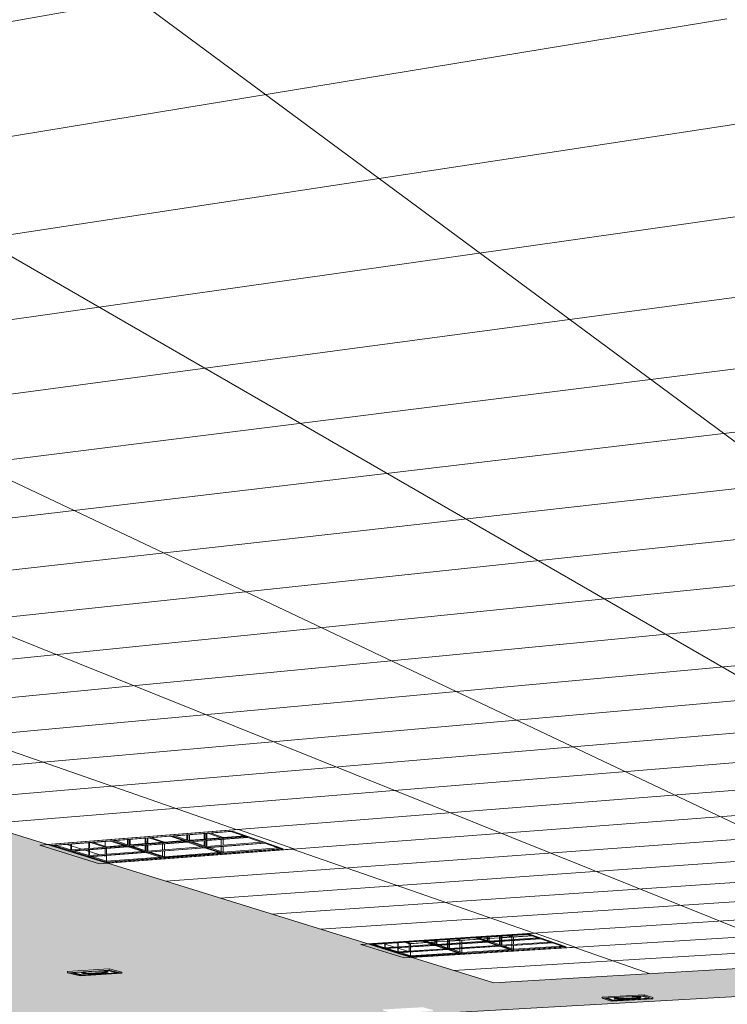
# Model space of a CAD drawing. Header units: metres. Extents: x -32 to 90, y -28 to 32.
# Tile 140 of 148: x 90.08081 to 90.08502, y 1.78022 to 1.78609. Entities that reach past the tile are written whole.
import ezdxf

# ---------------------------------------------------------------- set-up
doc = ezdxf.new("R2010")
doc.units = ezdxf.units.M
for name, color, linetype, lineweight in [('A-CLNG', 13, 'Continuous', 18), ('A-CLNG-PATT', 13, 'Continuous', 35), ('E-LITE-EQPM', 33, 'Continuous', 18)]:
    doc.layers.add(name, color=color, linetype=linetype, lineweight=lineweight)

# ---------------------------------------------------------------- blocks, each defined once
blk = doc.blocks.new('FP_62-3-RESTAURANTE- ÁREA DE REFEIÇÃO AMPLIADA')
at = {"layer": 'A-CLNG-PATT', "lineweight": 18}
for p, q in [((3.3100269, 1.7898605), (3.3334184, 1.7804672)), ((3.3148138, 1.7898605), (3.3345031, 1.7805313)), ((3.3196008, 1.7898605), (3.335632, 1.780598)), ((3.3243878, 1.7898605), (3.3368077, 1.7806674)), ((3.3186674, 1.7843155), (3.3354714, 1.7873082)), ((3.31982, 1.7839578), (3.3328315, 1.7860955)), ((3.3208614, 1.7836346), (3.3362559, 1.785982)), ((3.321807, 1.7833411), (3.3365754, 1.7854419)), ((3.3226694, 1.7830734), (3.3368576, 1.7849649)), ((3.3234592, 1.7828283), (3.3371087, 1.7845403)), ((3.3241851, 1.782603), (3.3349818, 1.7838816)), ((3.3248547, 1.7823953), (3.3375362, 1.7838176)), ((3.3254741, 1.782203), (3.3377197, 1.7835074)), ((3.3260489, 1.7820246), (3.3378865, 1.7832253)), ((3.3265837, 1.7818587), (3.338039, 1.7829675)), ((3.3270825, 1.7817039), (3.3362709, 1.7825544)), ((3.3275488, 1.7815591), (3.3383076, 1.7825134)), ((3.3279858, 1.7814235), (3.3384265, 1.7823124)), ((3.3283961, 1.7812962), (3.3385367, 1.7821262)), ((3.3287821, 1.7811764), (3.338639, 1.7819532)), ((3.3283163, 1.7818199), (3.3299138, 1.7812633)), ((3.3291458, 1.7810635), (3.3371297, 1.7816702)), ((3.3294892, 1.7809569), (3.3388233, 1.7816417)), ((3.3298139, 1.7808562), (3.3389066, 1.7815009)), ((3.3301214, 1.7807607), (3.3389847, 1.7813688)), ((3.330413, 1.7806702), (3.3390581, 1.7812448)), ((3.330244, 1.7811483), (3.3316833, 1.7806467)), ((3.3306899, 1.7805843), (3.3391272, 1.781128)), ((3.3309533, 1.7805026), (3.3378451, 1.7809336)), ((3.331204, 1.7804247), (3.3392539, 1.7809138)), ((3.3319208, 1.780564), (3.3323753, 1.7804056))]:
    blk.add_line(p, q, dxfattribs=at)

msp = doc.modelspace()

# ---------------------------------------------------------------- hatches: boundary and pattern name
at = {"layer": 'A-CLNG-PATT'}
h = msp.add_hatch(color=256, dxfattribs=at)
h.paths.add_polyline_path([(90.0762221, 1.7791209), (90.0762152, 1.7792668), (90.076169, 1.7792688), (90.0761683, 1.7792696), (90.076177, 1.7792713), (90.0762167, 1.7792737), (90.0762161, 1.7792897), (90.0760226, 1.7792809), (90.0760282, 1.7791588), (90.0760849, 1.779156), (90.076085, 1.7791536), (90.0760274, 1.7791448), (90.0760294, 1.7791229), (90.0762141, 1.779121)], flags=0)
h.paths.add_polyline_path([(90.076026, 1.7791229), (90.0760232, 1.7791448), (90.0759953, 1.7791448), (90.0759973, 1.7791232), (90.0760259, 1.7791229)], flags=0)
h.paths.add_polyline_path([(90.0759939, 1.7791232), (90.0759916, 1.7791453), (90.0759636, 1.7791448), (90.0759657, 1.7791235), (90.0759938, 1.7791232)], flags=0)
h.paths.add_polyline_path([(90.0759622, 1.7791235), (90.07596, 1.7791457), (90.0759439, 1.7791448), (90.0759407, 1.7791237), (90.0759621, 1.7791235)], flags=0)
h.paths.add_polyline_path([(90.075936, 1.7791238), (90.0759399, 1.779146), (90.0758894, 1.7791471), (90.0758893, 1.7791511), (90.0759445, 1.7791599), (90.0759587, 1.7792257), (90.0759556, 1.7792779), (90.0753749, 1.7792516), (90.0753799, 1.7791294), (90.0759332, 1.7791238)], flags=0)
h.paths.add_polyline_path([(90.0753766, 1.7791294), (90.0753714, 1.7792515), (90.0753404, 1.7792501), (90.0753453, 1.7791297), (90.0753765, 1.7791294)], flags=0)
h.paths.add_polyline_path([(90.075342, 1.7791298), (90.0753369, 1.7792499), (90.075309, 1.7792487), (90.0753138, 1.7791301), (90.0753419, 1.7791298)], flags=0)
h.paths.add_polyline_path([(90.0753105, 1.7791301), (90.0753055, 1.7792485), (90.0752922, 1.7792458), (90.0752695, 1.7791494), (90.075268, 1.7791305), (90.0753104, 1.7791301)], flags=0)
h.paths.add_polyline_path([(90.0752626, 1.7791306), (90.0752809, 1.7792134), (90.0752881, 1.7792477), (90.0742851, 1.7792026), (90.0738276, 1.7792487), (90.0738313, 1.7791752), (90.0738717, 1.7791812), (90.0740043, 1.7791783), (90.0740033, 1.7791747), (90.0739431, 1.779166), (90.0738296, 1.7791659), (90.0738309, 1.779145), (90.075261, 1.7791306)], flags=0)
h.paths.add_polyline_path([(90.0738277, 1.779145), (90.0738258, 1.7791676), (90.0738143, 1.7791685), (90.0738147, 1.7791724), (90.073827, 1.7791764), (90.0738239, 1.7792491), (90.0737868, 1.7792529), (90.0737901, 1.7791454), (90.0738275, 1.779145)], flags=0)
h.paths.add_polyline_path([(90.0737869, 1.7791454), (90.0737831, 1.7792532), (90.073756, 1.779256), (90.0737594, 1.7791457), (90.0737867, 1.7791454)], flags=0)
h.paths.add_polyline_path([(90.0737562, 1.7791457), (90.0737524, 1.7792563), (90.073693, 1.779262), (90.0736828, 1.7791937), (90.0736814, 1.7791465), (90.0737561, 1.7791457)], flags=0)
h.paths.add_polyline_path([(90.073676, 1.7791466), (90.0736763, 1.7791623), (90.0736795, 1.7791959), (90.0736873, 1.7792629), (90.0733454, 1.7792974), (90.0733485, 1.7791498), (90.0736759, 1.7791466)], flags=0)
h.paths.add_polyline_path([(90.0760216, 1.7791504), (90.076025, 1.7791526), (90.0760235, 1.7791532), (90.0760224, 1.779151), (90.0760217, 1.7791505)], flags=0)
h.paths.add_polyline_path([(90.0759576, 1.7791508), (90.0759563, 1.779152), (90.0759553, 1.7791508)], flags=0)
h.paths.add_polyline_path([(90.0760271, 1.7791512), (90.0760302, 1.7791537), (90.0760271, 1.7791517), (90.0760271, 1.7791514)], flags=0)
h.paths.add_polyline_path([(90.0759423, 1.7791512), (90.0759408, 1.7791526), (90.0759415, 1.7791514)], flags=0)
h.paths.add_polyline_path([(90.0749931, 1.7791553), (90.0748575, 1.7791576), (90.0748574, 1.7791616), (90.0749257, 1.7791704), (90.0750503, 1.7791667), (90.0750492, 1.779164), (90.0749966, 1.7791559)], flags=0)
h.paths.add_polyline_path([(90.0760248, 1.7791589), (90.0760192, 1.7792808), (90.0759906, 1.7792795), (90.0759961, 1.7791593), (90.0760247, 1.7791589)], flags=0)
h.paths.add_polyline_path([(90.0759926, 1.7791593), (90.0759872, 1.7792793), (90.0759755, 1.7792777), (90.0759614, 1.7792085), (90.0759645, 1.7791597), (90.0759926, 1.7791593)], flags=0)
h.paths.add_polyline_path([(90.0759475, 1.7791595), (90.075961, 1.7791599), (90.0759581, 1.7792032), (90.0759476, 1.7791599)], flags=0)
h.paths.add_polyline_path([(90.0749255, 1.7791613), (90.0749244, 1.7791625), (90.0749193, 1.7791614)], flags=0)
h.paths.add_polyline_path([(90.0739382, 1.7791717), (90.0739526, 1.7791749), (90.0739462, 1.7791744), (90.0739462, 1.7791744), (90.0739382, 1.7791717)], flags=0)
h.paths.add_polyline_path([(90.0738735, 1.7791721), (90.0738719, 1.7791736), (90.0738719, 1.7791721)], flags=0)
h.paths.add_polyline_path([(90.0687592, 1.7792012), (90.0702179, 1.7792768), (90.0702158, 1.7793274), (90.0690687, 1.7792664), (90.062775, 1.7797824), (90.0627724, 1.7797007), (90.0682171, 1.7792687), (90.0681843, 1.7792664), (90.0680632, 1.7792086), (90.0686687, 1.7792022)], flags=0)
h.paths.add_polyline_path([(90.0742928, 1.7792027), (90.0742928, 1.7792027), (90.0746553, 1.7792157)], flags=0)
h.paths.add_polyline_path([(90.0759608, 1.7792271), (90.0759728, 1.7792787), (90.0759591, 1.7792781), (90.0759605, 1.7792345)], flags=0)
h.paths.add_polyline_path([(90.0676226, 1.7841767), (90.0676291, 1.7841745), (90.0676592, 1.784164), (90.0676152, 1.7841555), (90.0676218, 1.7841745)], flags=0)
h.paths.add_polyline_path([(90.0670461, 1.7820176), (90.0670217, 1.782024), (90.0670499, 1.7820277), (90.0670465, 1.7820187)], flags=0)
h.paths.add_polyline_path([(90.0738675, 1.7807944), (90.0738561, 1.7807979), (90.0738811, 1.7808), (90.0738689, 1.780795)], flags=0)
h.paths.add_polyline_path([(90.0806436, 1.7807081), (90.0806545, 1.7807052), (90.0806375, 1.7807061), (90.0806434, 1.780708)], flags=0)
h.paths.add_polyline_path([(90.0784705, 1.7797032), (90.0796536, 1.7797645), (90.079651, 1.7798138), (90.0796012, 1.779813), (90.0795392, 1.7798257), (90.0795389, 1.7798303), (90.0796497, 1.779837), (90.0796394, 1.7800317), (90.079549, 1.7800497), (90.0811108, 1.78014), (90.0814357, 1.780065), (90.0944181, 1.7807934), (90.0944041, 1.7809086), (90.0930034, 1.7808276), (90.0930354, 1.7808263), (90.0929389, 1.7808208), (90.0929093, 1.7809789), (90.0930028, 1.7808276), (90.091475, 1.7898605), (90.0861505, 1.7898605), (90.091501, 1.7808153), (90.0836317, 1.7803506), (90.0529891, 1.7898605), (90.0492314, 1.7898605), (90.0487053, 1.7845891), (90.0579768, 1.7830747), (90.0580085, 1.7836382), (90.0530206, 1.7845326), (90.0589096, 1.7864978), (90.0676226, 1.7841767), (90.0628847, 1.7832761), (90.0628533, 1.7822781), (90.0702076, 1.7810769), (90.0702041, 1.7814513), (90.0670461, 1.7820176), (90.0728379, 1.7827874), (90.0763095, 1.7818626), (90.0732972, 1.7815548), (90.0733183, 1.7805688), (90.0761872, 1.7801002), (90.0761767, 1.780396), (90.0761138, 1.7803916), (90.0738746, 1.780795), (90.078787, 1.7812026), (90.0806434, 1.780708), (90.0784306, 1.7805535), (90.0784695, 1.7797236)], flags=0)
h.paths.add_polyline_path([(90.0796104, 1.7798228), (90.0796083, 1.7798255), (90.0796084, 1.7798235), (90.0796104, 1.7798228)], flags=0)
h.paths.add_polyline_path([(90.0790449, 1.7799146), (90.0789694, 1.7799284), (90.0789691, 1.7799347), (90.0791778, 1.7799443), (90.0792441, 1.7799319), (90.0792444, 1.7799257), (90.0790526, 1.779915)], flags=0)
h.paths.add_polyline_path([(90.0790444, 1.7799267), (90.0790421, 1.7799296), (90.0790416, 1.7799276), (90.0790444, 1.7799267)], flags=0)
h.paths.add_polyline_path([(90.0791676, 1.7799296), (90.0791726, 1.7799326), (90.0791674, 1.7799321), (90.0791675, 1.7799298)], flags=0)
h.paths.add_polyline_path([(90.0578091, 1.7800944), (90.0578144, 1.7801891), (90.0483437, 1.7809655), (90.0483318, 1.7808462), (90.0577906, 1.7800959)], flags=0)
h.paths.add_polyline_path([(90.081795, 1.7800995), (90.0817295, 1.7801152), (90.081729, 1.7801219), (90.0819568, 1.7801345), (90.0820203, 1.7801188), (90.0820207, 1.7801121), (90.081805, 1.7801)], flags=0)
h.paths.add_polyline_path([(90.0818044, 1.780113), (90.0818022, 1.780115), (90.081803, 1.7801137), (90.0818043, 1.7801131)], flags=0)
h.paths.add_polyline_path([(90.0819464, 1.780118), (90.0819463, 1.7801207), (90.0819463, 1.7801184), (90.0819463, 1.7801181)], flags=0)
h.paths.add_polyline_path([(90.0830324, 1.780169), (90.0829722, 1.7801871), (90.0829719, 1.7801925), (90.0832099, 1.780206), (90.0832689, 1.7801892), (90.0832694, 1.7801824), (90.0830435, 1.7801697)], flags=0)
h.paths.add_polyline_path([(90.0830466, 1.7801832), (90.0830443, 1.7801847), (90.0830463, 1.7801834), (90.0830466, 1.7801832)], flags=0)
h.paths.add_polyline_path([(90.0831943, 1.7801884), (90.0831958, 1.7801911), (90.0831942, 1.7801901), (90.0831943, 1.7801885)], flags=0)
h.paths.add_polyline_path([(90.0843319, 1.7802421), (90.0842778, 1.780261), (90.0842774, 1.7802666), (90.0845276, 1.7802808), (90.0845804, 1.7802631), (90.0845809, 1.7802561), (90.0843442, 1.7802428)], flags=0)
h.paths.add_polyline_path([(90.0845052, 1.7802624), (90.0845073, 1.7802658), (90.084505, 1.7802641), (90.0845052, 1.7802625)], flags=0)
h.paths.add_polyline_path([(90.0793279, 1.7802769), (90.0792436, 1.7802968), (90.0792433, 1.7803019), (90.0794724, 1.7803164), (90.0795557, 1.7802984), (90.079556, 1.7802913), (90.0793369, 1.7802775)], flags=0)
h.paths.add_polyline_path([(90.0793284, 1.7802921), (90.0793281, 1.780295), (90.0793249, 1.7802933), (90.0793284, 1.7802921)], flags=0)
h.paths.add_polyline_path([(90.0856983, 1.780319), (90.0856509, 1.7803388), (90.0856505, 1.7803445), (90.0859138, 1.7803594), (90.0859598, 1.7803391), (90.0859603, 1.7803337), (90.0857118, 1.7803197)], flags=0)
h.paths.add_polyline_path([(90.0858839, 1.7803402), (90.0858877, 1.7803437), (90.0858836, 1.7803433), (90.0858838, 1.7803403)], flags=0)
h.paths.add_polyline_path([(90.0761229, 1.780389), (90.0761138, 1.7803916), (90.0761298, 1.7803894)], flags=0)
h.paths.add_polyline_path([(90.08117, 1.7803926), (90.0810937, 1.780414), (90.0810934, 1.7804192), (90.0813406, 1.7804349), (90.0814157, 1.780414), (90.081416, 1.7804081), (90.0811807, 1.7803933)], flags=0)
h.paths.add_polyline_path([(90.0871368, 1.7803999), (90.087097, 1.7804207), (90.0870965, 1.7804266), (90.0873746, 1.780442), (90.0874122, 1.7804228), (90.0874129, 1.7804154), (90.0871516, 1.7804007)], flags=0)
h.paths.add_polyline_path([(90.0811779, 1.7804088), (90.0811757, 1.7804119), (90.0811758, 1.7804098), (90.0811779, 1.7804088)], flags=0)
h.paths.add_polyline_path([(90.0886533, 1.7804851), (90.088622, 1.7805071), (90.0886214, 1.7805131), (90.0889143, 1.7805297), (90.0889438, 1.7805091), (90.0889446, 1.7805015), (90.0886696, 1.7804861)], flags=0)
h.paths.add_polyline_path([(90.0902544, 1.7805752), (90.0902324, 1.7805995), (90.0902319, 1.7806045), (90.0905415, 1.780622), (90.0905613, 1.7806003), (90.0905622, 1.7805925), (90.0902723, 1.7805762)], flags=0)
h.paths.add_polyline_path([(90.0919473, 1.7806704), (90.091936, 1.7806949), (90.0919353, 1.7807012), (90.0922637, 1.7807182), (90.092273, 1.7806887), (90.091967, 1.7806715)], flags=0)
h.paths.add_polyline_path([(90.0920066, 1.7806875), (90.0920046, 1.780691), (90.0920028, 1.780689), (90.0920066, 1.7806875)], flags=0)
h.paths.add_polyline_path([(90.0922038, 1.7806987), (90.092206, 1.7807009), (90.0922036, 1.7807004), (90.0922037, 1.7806992)], flags=0)
h.paths.add_polyline_path([(90.0937401, 1.7807712), (90.0937395, 1.780792), (90.0937413, 1.7808037), (90.0940877, 1.7808228), (90.0940876, 1.7808068), (90.0940854, 1.7807906), (90.0937438, 1.7807714)], flags=0)
h.paths.add_polyline_path([(90.0938083, 1.7807893), (90.0938061, 1.7807918), (90.0938049, 1.7807909), (90.0938082, 1.7807893)], flags=0)
h.paths.add_polyline_path([(90.0940173, 1.7808011), (90.0940193, 1.7808042), (90.094017, 1.7808039), (90.0940172, 1.7808018)], flags=0)
h.paths.add_polyline_path([(90.078787, 1.7812026), (90.0787358, 1.7812033), (90.0787729, 1.7812064)], flags=0)
h.paths.add_polyline_path([(90.0748652, 1.7812214), (90.0747199, 1.7812522), (90.0747197, 1.7812615), (90.074993, 1.7812867), (90.075137, 1.7812555), (90.0751373, 1.7812462), (90.0748688, 1.7812218)], flags=0)
h.paths.add_polyline_path([(90.0748347, 1.7812488), (90.0748326, 1.7812522), (90.0748332, 1.7812507), (90.0748347, 1.7812488)], flags=0)
h.paths.add_polyline_path([(90.0737543, 1.7812822), (90.0737543, 1.7812822), (90.0742408, 1.7812822)], flags=0)
h.paths.add_polyline_path([(90.0770854, 1.7814232), (90.0769508, 1.7814572), (90.0769504, 1.7814669), (90.0772525, 1.7814947), (90.0773856, 1.7814603), (90.077386, 1.7814505), (90.0770958, 1.7814241)], flags=0)
h.paths.add_polyline_path([(90.0762871, 1.7818532), (90.0763097, 1.7818626), (90.0763231, 1.7818568), (90.0762875, 1.7818532)], flags=0)
h.paths.add_polyline_path([(90.0649699, 1.7824747), (90.064677, 1.7825281), (90.0646773, 1.7825403), (90.0649563, 1.782584), (90.0652476, 1.7825298), (90.0652474, 1.7825176), (90.0650085, 1.7824807)], flags=0)
h.paths.add_polyline_path([(90.0728379, 1.7827874), (90.0727766, 1.7827904), (90.0728042, 1.782794)], flags=0)
h.paths.add_polyline_path([(90.0672662, 1.7828298), (90.0669783, 1.7828907), (90.0669784, 1.7829037), (90.0672992, 1.7829532), (90.067583, 1.7828917), (90.0675829, 1.7828787), (90.067268, 1.78283)], flags=0)
h.paths.add_polyline_path([(90.0698977, 1.7832366), (90.0696194, 1.7833069), (90.0696194, 1.7833208), (90.0699859, 1.7833787), (90.0702223, 1.7833184), (90.0702223, 1.7833174), (90.0702625, 1.783307), (90.070262, 1.783293), (90.0699032, 1.7832375)], flags=0)

# ---------------------------------------------------------------- linework, layer by layer
at = {"layer": 'A-CLNG', "lineweight": 9}
for p, q in [((90.0529891, 1.7898605), (90.0836318, 1.7803506)), ((90.0809766, 1.7811746), (90.082111, 1.781264)), ((90.082111, 1.781264), (90.082441, 1.7811489)), ((90.0810888, 1.7811765), (90.0811787, 1.7811484)), ((90.0811971, 1.7811426), (90.0812854, 1.7811149)), ((90.082441, 1.7811489), (90.0813313, 1.7810645)), ((90.0813037, 1.7811092), (90.0813169, 1.7811051)), ((90.0814357, 1.780065), (90.0944184, 1.7807914)), ((90.091501, 1.7808153), (90.0836318, 1.7803506)), ((90.0828829, 1.780583), (90.0838795, 1.7806472)), ((90.0838795, 1.7806472), (90.0841168, 1.7805644)), ((90.0829789, 1.7805844), (90.0830414, 1.7805648)), ((90.0830571, 1.7805599), (90.0831186, 1.7805406)), ((90.0841168, 1.7805644), (90.0831397, 1.7805033)), ((90.0845075, 1.7802659), (90.0845055, 1.7802654))]:
    msp.add_line(p, q, dxfattribs=at)
at = {"layer": 'E-LITE-EQPM', "lineweight": 9}
for p, q in [((90.082111, 1.781264), (90.0809278, 1.7811708)), ((90.082441, 1.7811489), (90.082111, 1.781264)), ((90.0820748, 1.7812551), (90.0809912, 1.7811698)), ((90.0809912, 1.7811698), (90.0820748, 1.7812551)), ((90.0809912, 1.7811698), (90.0820748, 1.7812551)), ((90.0813591, 1.7811973), (90.0817037, 1.7812244)), ((90.0814498, 1.781205), (90.0814498, 1.7811741)), ((90.0814535, 1.781173), (90.0814534, 1.7812053)), ((90.0814619, 1.7812059), (90.081462, 1.78117)), ((90.0814655, 1.7812062), (90.0814656, 1.7811712)), ((90.0815546, 1.7812141), (90.0815546, 1.7811778)), ((90.0815582, 1.7811781), (90.0815581, 1.7812144)), ((90.0815666, 1.781215), (90.0815667, 1.7811787)), ((90.0815702, 1.7812153), (90.0815703, 1.781179)), ((90.0816576, 1.7811886), (90.0815764, 1.7812154)), ((90.0815878, 1.7812165), (90.0816696, 1.7811896)), ((90.0817037, 1.7812244), (90.0818045, 1.7811908)), ((90.0817161, 1.7812254), (90.0820657, 1.7812529)), ((90.0818168, 1.7811918), (90.0817161, 1.7812254)), ((90.0817301, 1.7812266), (90.0818168, 1.7811977)), ((90.0818168, 1.7811977), (90.0817301, 1.7812266)), ((90.0818043, 1.7812333), (90.0818044, 1.781202)), ((90.081808, 1.7812008), (90.0818079, 1.7812336)), ((90.0818166, 1.781201), (90.0818253, 1.7812017)), ((90.0818167, 1.7812343), (90.0818168, 1.7811977)), ((90.0818168, 1.7811977), (90.0821506, 1.7812237)), ((90.0821506, 1.7812237), (90.0818168, 1.7811977)), ((90.0821641, 1.7812188), (90.0818168, 1.7811918)), ((90.0818203, 1.781198), (90.0818202, 1.7812346)), ((90.0818203, 1.7811906), (90.0821676, 1.7812176)), ((90.0818253, 1.7812017), (90.0819094, 1.7812083)), ((90.0819095, 1.7812068), (90.0818254, 1.7812003)), ((90.0819068, 1.7812415), (90.0819069, 1.7812052)), ((90.0819094, 1.7812083), (90.0819251, 1.7812095)), ((90.0819252, 1.781208), (90.0819095, 1.7812068)), ((90.0819104, 1.7812055), (90.0819103, 1.7812418)), ((90.081919, 1.7812424), (90.0819191, 1.7812062)), ((90.0819226, 1.7812065), (90.0819225, 1.7812427)), ((90.0819251, 1.7812095), (90.0820075, 1.7812159)), ((90.0820076, 1.7812145), (90.0819252, 1.781208)), ((90.0820075, 1.7812159), (90.0819288, 1.7812428)), ((90.0819398, 1.7812442), (90.0820197, 1.7812169)), ((90.0820075, 1.7812159), (90.0820076, 1.7812136)), ((90.0821536, 1.7812259), (90.0820076, 1.7812145)), ((90.0820076, 1.7812062), (90.0820077, 1.7811708)), ((90.0820197, 1.7812169), (90.0821507, 1.7812271)), ((90.0820197, 1.7812169), (90.0820197, 1.7812146)), ((90.0820197, 1.7812072), (90.0820198, 1.7811717)), ((90.0820657, 1.7812529), (90.0821641, 1.7812188)), ((90.0823783, 1.7811498), (90.0820748, 1.7812551)), ((90.0820748, 1.7812551), (90.0823783, 1.7811498)), ((90.0820748, 1.7812551), (90.0823783, 1.7811498)), ((90.0821676, 1.7812176), (90.0822642, 1.7811841)), ((90.0809278, 1.7811708), (90.0812835, 1.7810609)), ((90.0809912, 1.7811698), (90.0813163, 1.7810689)), ((90.0813163, 1.7810689), (90.0809912, 1.7811698)), ((90.0813163, 1.7810689), (90.0809912, 1.7811698)), ((90.081007, 1.7811696), (90.0813468, 1.7811963)), ((90.0811122, 1.7811369), (90.081007, 1.7811696)), ((90.0810219, 1.7811709), (90.0811122, 1.7811428)), ((90.0811122, 1.7811428), (90.0810219, 1.7811709)), ((90.0811121, 1.7811784), (90.0811122, 1.7811428)), ((90.0811122, 1.7811428), (90.0814357, 1.781168)), ((90.0814357, 1.781168), (90.0811122, 1.7811428)), ((90.0814499, 1.7811632), (90.0811122, 1.7811369)), ((90.0811122, 1.7811428), (90.0811122, 1.7811369)), ((90.0811158, 1.7811787), (90.0811159, 1.7811431)), ((90.0811159, 1.7811358), (90.0814535, 1.781162)), ((90.0812191, 1.7811874), (90.0812192, 1.7811517)), ((90.0812192, 1.7811443), (90.0812193, 1.7811094)), ((90.0812227, 1.7811877), (90.0812228, 1.781152)), ((90.0812228, 1.7811447), (90.0812229, 1.7811097)), ((90.0813161, 1.7811606), (90.0812289, 1.7811883)), ((90.0812408, 1.7811892), (90.0813243, 1.7811626)), ((90.0812835, 1.7810609), (90.082441, 1.7811489)), ((90.081316, 1.7811957), (90.0813161, 1.7811654)), ((90.0814379, 1.7811701), (90.0813161, 1.7811606)), ((90.0813161, 1.7811654), (90.0813161, 1.7811598)), ((90.0813161, 1.7811524), (90.0813162, 1.7811175)), ((90.0813161, 1.7811524), (90.0813162, 1.7811175)), ((90.0813163, 1.7810689), (90.0823783, 1.7811498)), ((90.0823783, 1.7811498), (90.0813163, 1.7810689)), ((90.0823783, 1.7811498), (90.0813163, 1.7810689)), ((90.0813243, 1.7811626), (90.0814352, 1.7811713)), ((90.0813243, 1.7811626), (90.0813243, 1.7811604)), ((90.0813244, 1.7811531), (90.0813244, 1.7811181)), ((90.0813468, 1.7811963), (90.0814499, 1.7811632)), ((90.081462, 1.7811642), (90.0813591, 1.7811973)), ((90.0813736, 1.7811985), (90.081462, 1.78117)), ((90.081462, 1.78117), (90.0813736, 1.7811985)), ((90.0814535, 1.781162), (90.0815548, 1.7811295)), ((90.0814615, 1.7811733), (90.0814652, 1.7811736)), ((90.081462, 1.78117), (90.0817906, 1.7811956)), ((90.0817906, 1.7811956), (90.081462, 1.78117)), ((90.0818045, 1.7811908), (90.081462, 1.7811642)), ((90.081462, 1.78117), (90.081462, 1.7811642)), ((90.0814657, 1.781163), (90.081808, 1.7811896)), ((90.0815668, 1.7811304), (90.0814657, 1.781163)), ((90.0814669, 1.7811738), (90.0814705, 1.781174)), ((90.0814701, 1.7811726), (90.081467, 1.7811723)), ((90.0814705, 1.781174), (90.0815571, 1.7811808)), ((90.0815572, 1.7811794), (90.0814706, 1.7811726)), ((90.0814801, 1.7811642), (90.0815668, 1.7811362)), ((90.0815668, 1.7811362), (90.0814801, 1.7811642)), ((90.0815547, 1.7811704), (90.0815547, 1.7811403)), ((90.0815571, 1.7811808), (90.0815727, 1.781182)), ((90.0815727, 1.7811806), (90.0815572, 1.7811794)), ((90.0815583, 1.7811392), (90.0815582, 1.7811707)), ((90.0815667, 1.7811714), (90.0815668, 1.7811362)), ((90.0815668, 1.7811362), (90.0818933, 1.7811614)), ((90.0818933, 1.7811614), (90.0815668, 1.7811362)), ((90.081907, 1.7811566), (90.0815668, 1.7811304)), ((90.0815703, 1.7811717), (90.0815704, 1.7811365)), ((90.0815704, 1.7811293), (90.0819105, 1.7811554)), ((90.0815727, 1.781182), (90.0816576, 1.7811886)), ((90.0816577, 1.7811872), (90.0815727, 1.7811806)), ((90.0816576, 1.7811886), (90.0816576, 1.7811864)), ((90.0817939, 1.7811978), (90.0816577, 1.7811872)), ((90.0816577, 1.781179), (90.0816577, 1.7811438)), ((90.0816696, 1.7811896), (90.0817904, 1.781199)), ((90.0816696, 1.7811896), (90.0816696, 1.7811873)), ((90.0816696, 1.7811799), (90.0816697, 1.7811447)), ((90.081808, 1.7811896), (90.081907, 1.7811566)), ((90.0818168, 1.7811977), (90.0818168, 1.7811918)), ((90.0819192, 1.7811575), (90.0818203, 1.7811906)), ((90.0818254, 1.7812003), (90.0818219, 1.7812)), ((90.0818345, 1.7811917), (90.0819192, 1.7811634)), ((90.0819192, 1.7811634), (90.0818345, 1.7811917)), ((90.0819069, 1.7811978), (90.081907, 1.7811677)), ((90.0819105, 1.7811665), (90.0819104, 1.7811981)), ((90.0819105, 1.7811554), (90.0820078, 1.781123)), ((90.0819191, 1.7811988), (90.0819192, 1.7811634)), ((90.0819192, 1.7811634), (90.0822508, 1.781189)), ((90.0822508, 1.781189), (90.0819192, 1.7811634)), ((90.0822642, 1.7811841), (90.0819192, 1.7811575)), ((90.0819192, 1.7811634), (90.0819192, 1.7811575)), ((90.0819227, 1.7811637), (90.0819226, 1.7811991)), ((90.0819227, 1.7811564), (90.0822676, 1.7811829)), ((90.0820199, 1.7811239), (90.0819227, 1.7811564)), ((90.0819366, 1.7811576), (90.0820199, 1.7811297)), ((90.0820199, 1.7811297), (90.0819366, 1.7811576)), ((90.0820077, 1.7811618), (90.0820078, 1.781134)), ((90.0820198, 1.7811648), (90.0820199, 1.7811297)), ((90.0820199, 1.7811297), (90.0823493, 1.7811548)), ((90.0823493, 1.7811548), (90.0820199, 1.7811297)), ((90.0823626, 1.78115), (90.0820199, 1.7811239)), ((90.0822676, 1.7811829), (90.0823626, 1.78115)), ((90.0812193, 1.7811037), (90.0811159, 1.7811358)), ((90.0811305, 1.7811371), (90.0812193, 1.7811094)), ((90.0812193, 1.7811094), (90.0811305, 1.7811371)), ((90.0812193, 1.7811094), (90.0815407, 1.7811342)), ((90.0815407, 1.7811342), (90.0812193, 1.7811094)), ((90.0815548, 1.7811295), (90.0812193, 1.7811037)), ((90.0812193, 1.7811094), (90.0812193, 1.7811037)), ((90.0812229, 1.7811025), (90.0815583, 1.7811283)), ((90.0813246, 1.781071), (90.0812229, 1.7811025)), ((90.0812376, 1.7811037), (90.0813245, 1.7810767)), ((90.0813245, 1.7810767), (90.0812376, 1.7811037)), ((90.0813162, 1.7811102), (90.0813162, 1.7811053)), ((90.0813162, 1.7811102), (90.0813162, 1.7811053)), ((90.0813245, 1.7811109), (90.0813245, 1.7810767)), ((90.0813245, 1.7810767), (90.0816439, 1.781101)), ((90.0816439, 1.781101), (90.0813245, 1.7810767)), ((90.0816579, 1.7810963), (90.0813246, 1.781071)), ((90.0815583, 1.7811283), (90.0816579, 1.7810963)), ((90.0815668, 1.7811362), (90.0815668, 1.7811304)), ((90.0816698, 1.7810973), (90.0815704, 1.7811293)), ((90.0815846, 1.7811305), (90.0816698, 1.781103)), ((90.0816698, 1.781103), (90.0815846, 1.7811305)), ((90.0816578, 1.7811369), (90.0816578, 1.7811071)), ((90.0816697, 1.7811378), (90.0816698, 1.781103)), ((90.0816698, 1.781103), (90.0819941, 1.7811278)), ((90.0819941, 1.7811278), (90.0816698, 1.781103)), ((90.0820078, 1.781123), (90.0816698, 1.7810973)), ((90.0816698, 1.781103), (90.0816698, 1.7810973)), ((90.0820199, 1.7811297), (90.0820199, 1.7811239)), ((90.0813245, 1.7810767), (90.0813246, 1.781071)), ((90.0838795, 1.7806472), (90.0828398, 1.7805802)), ((90.0838455, 1.7806408), (90.0828933, 1.7805796)), ((90.0828933, 1.7805796), (90.0838455, 1.7806408)), ((90.0828933, 1.7805796), (90.0838455, 1.7806408)), ((90.0832167, 1.7805993), (90.0835196, 1.7806188)), ((90.0835196, 1.7806188), (90.083592, 1.7805947)), ((90.0835305, 1.7806195), (90.083837, 1.7806392)), ((90.0836028, 1.7805954), (90.0835305, 1.7806195)), ((90.0835428, 1.7806204), (90.0836028, 1.7806004)), ((90.0836028, 1.7806004), (90.0835428, 1.7806204)), ((90.0835705, 1.780614), (90.083596, 1.7806156)), ((90.0835961, 1.7806146), (90.083573, 1.7806131)), ((90.0835919, 1.780624), (90.083592, 1.7806042)), ((90.0835946, 1.7806033), (90.0835945, 1.7806242)), ((90.0835967, 1.7806157), (90.0836093, 1.7806165)), ((90.0836094, 1.7806155), (90.0835975, 1.7806147)), ((90.0836028, 1.7806247), (90.0836028, 1.7806004)), ((90.0836028, 1.7806004), (90.0838958, 1.7806191)), ((90.0838958, 1.7806191), (90.0836028, 1.7806004)), ((90.0839076, 1.7806148), (90.0836028, 1.7805954)), ((90.0836054, 1.7806012), (90.0836053, 1.7806249)), ((90.0836054, 1.7805945), (90.0839101, 1.7806139)), ((90.0836093, 1.7806165), (90.0836332, 1.780618)), ((90.0836321, 1.7806169), (90.0836094, 1.7806155)), ((90.0836679, 1.7806192), (90.0836333, 1.780617)), ((90.0836336, 1.780618), (90.0836676, 1.7806202)), ((90.0836658, 1.7806289), (90.0836659, 1.7806047)), ((90.0836678, 1.7806202), (90.083681, 1.7806211)), ((90.0836811, 1.7806201), (90.0836679, 1.7806192)), ((90.0836684, 1.7806049), (90.0836683, 1.780629)), ((90.0836765, 1.7806295), (90.0836766, 1.7806054)), ((90.0836791, 1.7806056), (90.0836791, 1.7806297)), ((90.083681, 1.7806211), (90.0837386, 1.7806248)), ((90.0837386, 1.7806238), (90.0836811, 1.7806201)), ((90.0837386, 1.7806248), (90.0837165, 1.7806323)), ((90.0837272, 1.780633), (90.0837493, 1.7806255)), ((90.083867, 1.780632), (90.0837386, 1.7806238)), ((90.0837386, 1.7806248), (90.0837386, 1.7806097)), ((90.0837493, 1.7806255), (90.0838645, 1.7806329)), ((90.0837493, 1.7806255), (90.0837493, 1.7806103)), ((90.083837, 1.7806392), (90.0839076, 1.7806148)), ((90.0840639, 1.7805651), (90.0838455, 1.7806408)), ((90.0838455, 1.7806408), (90.0840639, 1.7805651)), ((90.0838455, 1.7806408), (90.0840639, 1.7805651)), ((90.0841168, 1.7805644), (90.0838795, 1.7806472)), ((90.0839101, 1.7806139), (90.0839797, 1.7805898)), ((90.0828398, 1.7805802), (90.0830975, 1.7805007)), ((90.0828933, 1.7805796), (90.0831287, 1.7805065)), ((90.0831287, 1.7805065), (90.0828933, 1.7805796)), ((90.0831287, 1.7805065), (90.0828933, 1.7805796)), ((90.0829066, 1.7805794), (90.0832059, 1.7805987)), ((90.0829826, 1.7805558), (90.0829066, 1.7805794)), ((90.0829198, 1.7805803), (90.0829826, 1.7805608)), ((90.0829826, 1.7805608), (90.0829198, 1.7805803)), ((90.0829825, 1.7805846), (90.0829826, 1.7805608)), ((90.0829826, 1.7805608), (90.0832677, 1.780579)), ((90.0832677, 1.780579), (90.0829826, 1.7805608)), ((90.0832802, 1.7805748), (90.0829826, 1.7805558)), ((90.0829826, 1.7805608), (90.0829826, 1.7805558)), ((90.0829852, 1.7805848), (90.0829853, 1.7805609)), ((90.0829853, 1.780555), (90.0832828, 1.7805739)), ((90.0829982, 1.7805559), (90.0830601, 1.7805366)), ((90.0830601, 1.7805366), (90.0829982, 1.7805559)), ((90.0830599, 1.7805899), (90.08306, 1.780566)), ((90.08306, 1.7805603), (90.0830601, 1.7805366)), ((90.0830626, 1.7805901), (90.0830627, 1.7805662)), ((90.0830627, 1.7805605), (90.0830627, 1.7805368)), ((90.0830975, 1.7805007), (90.0841168, 1.7805644)), ((90.0831285, 1.7805846), (90.0831026, 1.7805928)), ((90.083114, 1.7805932), (90.0831363, 1.7805861)), ((90.0831284, 1.7805956), (90.0831285, 1.7805888)), ((90.0832368, 1.7805916), (90.0831285, 1.7805846)), ((90.0831285, 1.7805888), (90.0831285, 1.7805707)), ((90.0831285, 1.7805846), (90.0831285, 1.7805707)), ((90.0831285, 1.7805647), (90.0831286, 1.7805413)), ((90.0831285, 1.7805647), (90.0831286, 1.7805413)), ((90.0831287, 1.7805065), (90.0840639, 1.7805651)), ((90.0840639, 1.7805651), (90.0831287, 1.7805065)), ((90.0840639, 1.7805651), (90.0831287, 1.7805065)), ((90.0831363, 1.7805861), (90.0832342, 1.7805924)), ((90.0831363, 1.7805861), (90.0831363, 1.7805712)), ((90.0831364, 1.7805652), (90.0831364, 1.7805418)), ((90.0832059, 1.7805987), (90.0832802, 1.7805748)), ((90.0832909, 1.7805755), (90.0832167, 1.7805993)), ((90.0832295, 1.7806002), (90.0832908, 1.7805804)), ((90.0832908, 1.7805804), (90.0832295, 1.7806002)), ((90.0832574, 1.7805939), (90.083284, 1.7805956)), ((90.0832841, 1.7805946), (90.08326, 1.7805931)), ((90.0832801, 1.7806041), (90.0832801, 1.7805841)), ((90.0832828, 1.7805832), (90.0832827, 1.7806043)), ((90.0832828, 1.7805739), (90.083356, 1.7805504)), ((90.083284, 1.7805956), (90.0832973, 1.7805965)), ((90.0832974, 1.7805955), (90.0832841, 1.7805946)), ((90.0832908, 1.7806048), (90.0832908, 1.7805804)), ((90.0832908, 1.7805804), (90.0835799, 1.7805989)), ((90.0835799, 1.7805989), (90.0832908, 1.7805804)), ((90.0832908, 1.7805804), (90.0832909, 1.7805755)), ((90.083592, 1.7805947), (90.0832909, 1.7805755)), ((90.0832934, 1.780605), (90.0832935, 1.7805813)), ((90.0832935, 1.7805746), (90.0835946, 1.7805938)), ((90.0833666, 1.7805511), (90.0832935, 1.7805746)), ((90.0832973, 1.7805965), (90.0833578, 1.7806003)), ((90.0833578, 1.7805993), (90.0832974, 1.7805955)), ((90.0833063, 1.7805755), (90.0833666, 1.780556)), ((90.0833666, 1.780556), (90.0833063, 1.7805755)), ((90.0833558, 1.7806092), (90.0833559, 1.7805849)), ((90.0833559, 1.7805789), (90.0833559, 1.7805596)), ((90.0833578, 1.7806003), (90.0833709, 1.7806012)), ((90.083371, 1.7806002), (90.0833578, 1.7805993)), ((90.0833584, 1.7805851), (90.0833584, 1.7806094)), ((90.0833585, 1.7805588), (90.0833585, 1.7805791)), ((90.0833664, 1.7806099), (90.0833665, 1.7805856)), ((90.0833665, 1.7805796), (90.0833666, 1.780556)), ((90.0833666, 1.780556), (90.0836539, 1.7805742)), ((90.0836539, 1.7805742), (90.0833666, 1.780556)), ((90.083666, 1.78057), (90.0833666, 1.7805511)), ((90.0833666, 1.780556), (90.0833666, 1.7805511)), ((90.083369, 1.78061), (90.0833691, 1.7805858)), ((90.0833691, 1.7805797), (90.0833692, 1.7805562)), ((90.0833692, 1.7805503), (90.0836685, 1.7805692)), ((90.0833709, 1.7806012), (90.0834304, 1.780605)), ((90.0834305, 1.780604), (90.083371, 1.7806002)), ((90.0834304, 1.780605), (90.0834077, 1.7806125)), ((90.0834179, 1.7806133), (90.083441, 1.7806057)), ((90.0834304, 1.780605), (90.0834305, 1.78059)), ((90.08355, 1.7806117), (90.0834305, 1.780604)), ((90.0834305, 1.780584), (90.0834305, 1.7805604)), ((90.083441, 1.7806057), (90.0835474, 1.7806125)), ((90.083441, 1.7806057), (90.083441, 1.7805907)), ((90.083441, 1.7805846), (90.0834411, 1.7805611)), ((90.0834411, 1.7805553), (90.0834412, 1.780532)), ((90.0835946, 1.7805938), (90.083666, 1.78057)), ((90.0836028, 1.7806004), (90.0836028, 1.7805954)), ((90.0836767, 1.7805707), (90.0836054, 1.7805945)), ((90.0836179, 1.7805953), (90.0836767, 1.7805757)), ((90.0836767, 1.7805757), (90.0836179, 1.7805953)), ((90.0836659, 1.7805987), (90.0836659, 1.7805794)), ((90.0836685, 1.7805786), (90.0836684, 1.7805988)), ((90.0836685, 1.7805692), (90.0837388, 1.7805457)), ((90.0836766, 1.7805993), (90.0836767, 1.7805757)), ((90.0836767, 1.7805757), (90.0839679, 1.7805941)), ((90.0839679, 1.7805941), (90.0836767, 1.7805757)), ((90.0839797, 1.7805898), (90.0836767, 1.7805707)), ((90.0836767, 1.7805757), (90.0836767, 1.7805707)), ((90.0836792, 1.7805758), (90.0836791, 1.7805995)), ((90.0836792, 1.7805698), (90.0839821, 1.780589)), ((90.0837495, 1.7805464), (90.0836792, 1.7805698)), ((90.0836915, 1.7805707), (90.0837495, 1.7805513)), ((90.0837495, 1.7805513), (90.0836915, 1.7805707)), ((90.0837386, 1.7806036), (90.0837387, 1.7805799)), ((90.0837387, 1.7805741), (90.0837388, 1.7805551)), ((90.0837493, 1.7806043), (90.0837494, 1.7805806)), ((90.0837494, 1.7805748), (90.0837495, 1.7805513)), ((90.0837495, 1.7805513), (90.084039, 1.7805695)), ((90.084039, 1.7805695), (90.0837495, 1.7805513)), ((90.0840506, 1.7805652), (90.0837495, 1.7805464)), ((90.0839821, 1.780589), (90.0840506, 1.7805652)), ((90.0830601, 1.7805317), (90.0829853, 1.780555)), ((90.0830601, 1.7805366), (90.0833436, 1.7805546)), ((90.0833436, 1.7805546), (90.0830601, 1.7805366)), ((90.083356, 1.7805504), (90.0830601, 1.7805317)), ((90.0830601, 1.7805366), (90.0830601, 1.7805317)), ((90.0830628, 1.7805309), (90.0833586, 1.7805496)), ((90.0831365, 1.780508), (90.0830628, 1.7805309)), ((90.0830758, 1.7805318), (90.0831365, 1.7805129)), ((90.0831365, 1.7805129), (90.0830758, 1.7805318)), ((90.0831364, 1.7805358), (90.0831365, 1.7805129)), ((90.0831365, 1.7805129), (90.0834183, 1.7805305)), ((90.0834183, 1.7805305), (90.0831365, 1.7805129)), ((90.0834306, 1.7805264), (90.0831365, 1.780508)), ((90.0831365, 1.7805129), (90.0831365, 1.780508)), ((90.0833586, 1.7805496), (90.0834306, 1.7805264)), ((90.0834412, 1.7805271), (90.0833692, 1.7805503)), ((90.0833818, 1.7805511), (90.0834412, 1.780532)), ((90.0834412, 1.780532), (90.0833818, 1.7805511)), ((90.0834306, 1.7805546), (90.0834306, 1.7805355)), ((90.0834412, 1.780532), (90.0837268, 1.7805499)), ((90.0837268, 1.7805499), (90.0834412, 1.780532)), ((90.0837388, 1.7805457), (90.0834412, 1.7805271)), ((90.0834412, 1.780532), (90.0834412, 1.7805271)), ((90.0837495, 1.7805513), (90.0837495, 1.7805464)), ((90.0810934, 1.7804192), (90.0813406, 1.7804349)), ((90.0813406, 1.7804274), (90.0810934, 1.7804117)), ((90.0810934, 1.7804117), (90.0810934, 1.7804192)), ((90.0810934, 1.7804117), (90.0811696, 1.7803925)), ((90.0811136, 1.7804115), (90.0813298, 1.7804252)), ((90.0811802, 1.7803947), (90.0811136, 1.7804115)), ((90.0811253, 1.7804123), (90.0811802, 1.7803984)), ((90.0811696, 1.7803925), (90.0814156, 1.780408)), ((90.0811802, 1.7803984), (90.0813842, 1.7804112)), ((90.0813955, 1.7804082), (90.0811802, 1.7803947)), ((90.0811802, 1.7803984), (90.0811802, 1.7803947)), ((90.0813298, 1.7804252), (90.0813955, 1.7804082)), ((90.0813406, 1.7804349), (90.0814156, 1.7804155)), ((90.0813406, 1.7804274), (90.0813406, 1.7804349)), ((90.0814156, 1.780408), (90.0813406, 1.7804274)), ((90.0814156, 1.780408), (90.0814156, 1.7804155)), ((90.0842774, 1.7802666), (90.0845275, 1.7802808)), ((90.0845276, 1.7802736), (90.0842774, 1.7802594)), ((90.0842774, 1.7802594), (90.0842774, 1.7802666)), ((90.0842963, 1.7802592), (90.0845152, 1.7802716)), ((90.0845055, 1.7802654), (90.0845075, 1.7802659)), ((90.0845152, 1.7802716), (90.0845615, 1.7802562)), ((90.0845275, 1.7802808), (90.0845804, 1.7802631)), ((90.0845276, 1.7802736), (90.0845275, 1.7802808)), ((90.0845804, 1.780256), (90.0845276, 1.7802736)), ((90.0845804, 1.780256), (90.0845804, 1.7802631)), ((90.0842774, 1.7802594), (90.0843314, 1.780242)), ((90.0843436, 1.780244), (90.0842963, 1.7802592)), ((90.0843056, 1.7802598), (90.0843436, 1.7802475)), ((90.0843314, 1.780242), (90.0845804, 1.780256)), ((90.0843436, 1.7802475), (90.0845527, 1.7802593)), ((90.0845615, 1.7802562), (90.0843436, 1.780244)), ((90.0843436, 1.7802491), (90.0843436, 1.780244))]:
    msp.add_line(p, q, dxfattribs=at)
for points in [[(90.0812782, 1.7804076, 0), (90.0812575, 1.7804065, 0), (90.0812366, 1.780406, 0), (90.0812169, 1.7804059, 0), (90.0811998, 1.7804064, 0), (90.0811864, 1.7804074, 0), (90.0811777, 1.7804087, 0), (90.0811741, 1.7804105, 0), (90.0811761, 1.7804124, 0), (90.0811834, 1.7804144, 0), (90.0811956, 1.7804164, 0), (90.0812022, 1.7804172, 0)], [(90.0811777, 1.7804125, 0), (90.0811864, 1.7804111, 0), (90.0811998, 1.7804101, 0), (90.0812169, 1.7804096, 0), (90.0812366, 1.7804097, 0), (90.0812575, 1.7804103, 0), (90.0812782, 1.7804113, 0)], [(90.0812782, 1.7804113, 0), (90.0812575, 1.7804103, 0), (90.0812366, 1.7804097, 0), (90.0812169, 1.7804096, 0), (90.0811998, 1.7804101, 0), (90.0811864, 1.7804111, 0), (90.0811777, 1.7804125, 0), (90.0811777, 1.7804125, 0)], [(90.0812636, 1.7804211, 0), (90.0812727, 1.7804213, 0), (90.0812925, 1.7804213, 0), (90.0813097, 1.7804209, 0), (90.0813231, 1.7804199, 0), (90.0813318, 1.7804185, 0), (90.0813352, 1.7804167, 0), (90.0813332, 1.7804148, 0), (90.0813258, 1.7804128, 0), (90.0813135, 1.7804108, 0), (90.0812973, 1.780409, 0), (90.0812782, 1.7804076, 0)], [(90.0812782, 1.7804113, 0), (90.0812973, 1.7804128, 0), (90.0813135, 1.7804145, 0), (90.0813258, 1.7804165, 0), (90.0813324, 1.7804182, 0)], [(90.0813324, 1.7804182, 0), (90.0813258, 1.7804165, 0), (90.0813135, 1.7804145, 0), (90.0812973, 1.7804128, 0), (90.0812782, 1.7804113, 0)], [(90.0844456, 1.7802558, 0), (90.0844249, 1.7802549, 0), (90.0844045, 1.7802544, 0), (90.0843857, 1.7802543, 0), (90.0843699, 1.7802548, 0), (90.0843581, 1.7802556, 0), (90.0843511, 1.7802569, 0), (90.0843494, 1.7802585, 0), (90.0843531, 1.7802602, 0), (90.084362, 1.780262, 0), (90.0843741, 1.7802637, 0)], [(90.0844554, 1.7802683, 0), (90.0844724, 1.7802683, 0), (90.0844883, 1.7802679, 0), (90.0845001, 1.780267, 0), (90.0845071, 1.7802657, 0), (90.0845087, 1.7802641, 0), (90.0845049, 1.7802624, 0), (90.0844959, 1.7802605, 0), (90.0844824, 1.7802588, 0), (90.0844652, 1.7802572, 0), (90.0844456, 1.7802558, 0)], [(90.0844456, 1.7802594, 0), (90.0844652, 1.7802607, 0), (90.0844824, 1.7802623, 0), (90.0844959, 1.7802641, 0), (90.0845049, 1.7802659, 0), (90.0845049, 1.7802659, 0)], [(90.0845049, 1.7802659, 0), (90.0844959, 1.7802641, 0), (90.0844824, 1.7802623, 0), (90.0844652, 1.7802607, 0), (90.0844456, 1.7802594, 0)], [(90.0843528, 1.78026, 0), (90.0843581, 1.7802592, 0), (90.0843699, 1.7802583, 0), (90.0843857, 1.7802579, 0), (90.0844045, 1.7802579, 0), (90.0844249, 1.7802584, 0), (90.0844456, 1.7802594, 0)], [(90.0844456, 1.7802594, 0), (90.0844249, 1.7802584, 0), (90.0844045, 1.7802579, 0), (90.0843857, 1.7802579, 0), (90.0843699, 1.7802583, 0), (90.0843581, 1.7802592, 0), (90.0843528, 1.78026, 0)]]:
    msp.add_polyline3d(points, dxfattribs=at)

# ---------------------------------------------------------------- block references
at = {"layer": 'A-CLNG'}
msp.add_blockref('FP_62-3-RESTAURANTE- ÁREA DE REFEIÇÃO AMPLIADA', (86.7521889, 0), dxfattribs=at)

doc.saveas('drawing.dxf')
